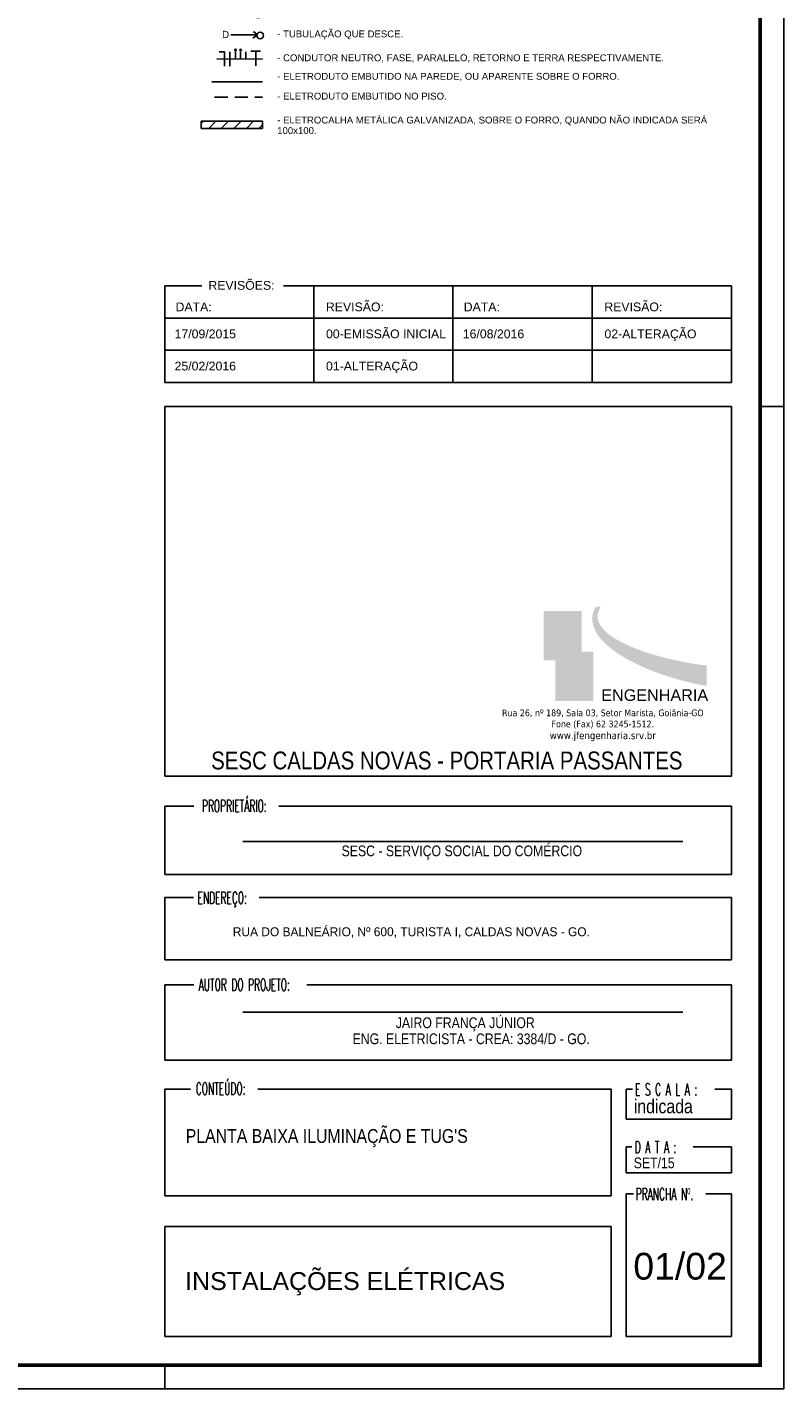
# Model space of a CAD drawing. Extents: x 86 to 137, y -215 to -185.6.
# Tile 18 of 20: x 126.2 to 137, y -215 to -195.5. Entities that reach past the tile are written whole.
import ezdxf

# ---------------------------------------------------------------- set-up
doc = ezdxf.new("R2010")
doc.units = 0
doc.header["$MEASUREMENT"] = 0
doc.linetypes.add('HIDDEN', pattern=[0.375, 0.25, -0.125])
doc.linetypes.add('HIDDEN2', pattern=[0.1875, 0.125, -0.0625])
doc.layers.get('0').update_dxf_attribs({"linetype": 'CONTINUOUS'})
doc.layers.add('01', color=7, linetype='CONTINUOUS', lineweight=20)
for name, color, linetype in [('calha', 150, 'CONTINUOUS'), ('CARIMBO', 8, 'CONTINUOUS'), ('CIRCUITOS', 2, 'CONTINUOUS'), ('LINHA', 40, 'CONTINUOUS'), ('PRANCHA', 8, 'CONTINUOUS'), ('QUADRO_DE_CIRCUITOS', 1, 'CONTINUOUS'), ('QUADROS DE CARGA', 7, 'CONTINUOUS'), ('TUB_ELETRICA', 5, 'CONTINUOUS'), ('UNIFILAR', 7, 'CONTINUOUS'), ('XX-FOLHA', 8, 'CONTINUOUS')]:
    doc.layers.add(name, color=color, linetype=linetype)
doc.styles.add('ARIAL', font='arial.ttf')
doc.styles.add('ARIAL NARROW', font='ARIALN.TTF', dxfattribs={"width": 0.7})
doc.styles.add('AVANTG MD', font='txt')
doc.styles.add('ROMANS', font='romans')
doc.styles.add('sansserif', font='sanss___.ttf')
doc.styles.add('TAHOMA', font='tahoma.ttf')
doc.styles.add('TXT', font='txt')

# ---------------------------------------------------------------- blocks, each defined once
blk = doc.blocks.new('Apwr_dettud02')
for p, q in [((-5.34, 3.97), (-0.5, 0.54)), ((-0.45, 0.5), (-1.72, 0.5)), ((-0.45, 0.5), (-0.76, 1.61))]:
    blk.add_line(p, q)
blk.add_circle((0, 0), 0.745)
blk = doc.blocks.new('Apwr_dettus03')
for p, q in [((-5.38, 4.01), (-5.07, 2.9)), ((-5.38, 4.01), (-4.11, 4.01)), ((-0.5, 0.54), (-5.34, 3.97))]:
    blk.add_line(p, q)
blk.add_circle((0, 0), 0.745)
blk = doc.blocks.new('A1 1-50')
at = {"layer": 'CARIMBO'}
h = blk.add_hatch(color=252, dxfattribs=at)
h.paths.add_polyline_path([(3833.651, 253.798), (3833.651, 253.095), (3833.819, 253.095), (3833.819, 253.217), (3834.179, 253.217), (3834.192, 253.217), (3834.192, 253.798)])
edge = h.paths.add_edge_path(flags=16)
edge.add_spline(control_points=[(3833.722, 253.296), (3833.749, 253.283), (3833.791, 253.267), (3833.845, 253.253), (3833.933, 253.296), (3833.967, 253.376), (3833.966, 253.485), (3833.971, 253.643), (3833.968, 253.718)], knot_values=[0.400702, 0.400702, 0.400702, 0.400702, 0.87075, 1.98827, 3.128187, 4.348011, 5.428169, 9.131651, 9.131651, 9.131651, 9.131651], degree=3, periodic=0)
edge.add_line((3833.968, 253.718), (3834.008, 253.718))
edge.add_spline(control_points=[(3834.008, 253.718), (3834.012, 253.642), (3834.006, 253.483), (3834.012, 253.374), (3833.98, 253.295), (3833.884, 253.221), (3833.802, 253.23), (3833.746, 253.247), (3833.7, 253.276)], knot_values=[0.400702, 0.400702, 0.400702, 0.400702, 4.104184, 5.184342, 6.404166, 7.544083, 8.661604, 9.131651, 9.131651, 9.131651, 9.131651], degree=3, periodic=0)
edge.add_line((3833.7, 253.276), (3833.722, 253.296))
h = blk.add_hatch(color=40, dxfattribs=at)
edge = h.paths.add_edge_path()
edge.add_spline(control_points=[(3833.968, 253.718), (3833.971, 253.643), (3833.966, 253.485), (3833.967, 253.376), (3833.933, 253.296), (3833.845, 253.253), (3833.791, 253.267), (3833.749, 253.283), (3833.722, 253.296)], knot_values=[0.400702, 0.400702, 0.400702, 0.400702, 4.104184, 5.184342, 6.404166, 7.544083, 8.661604, 9.131651, 9.131651, 9.131651, 9.131651], degree=3, periodic=0)
edge.add_line((3833.722, 253.296), (3833.7, 253.276))
edge.add_spline(control_points=[(3833.7, 253.276), (3833.746, 253.247), (3833.802, 253.23), (3833.884, 253.221), (3833.98, 253.295), (3834.012, 253.374), (3834.006, 253.483), (3834.012, 253.642), (3834.008, 253.718)], knot_values=[0.400702, 0.400702, 0.400702, 0.400702, 0.87075, 1.98827, 3.128187, 4.348011, 5.428169, 9.131651, 9.131651, 9.131651, 9.131651], degree=3, periodic=0)
edge.add_line((3834.008, 253.718), (3833.968, 253.718))
h = blk.add_hatch(color=251, dxfattribs=at)
edge = h.paths.add_edge_path()
edge.add_spline(control_points=[(3834.399, 253.862), (3834.322, 253.74), (3834.366, 253.507), (3834.555, 253.301), (3834.757, 253.152), (3835.078, 252.987), (3835.447, 252.851), (3835.762, 252.766), (3835.978, 252.729)], knot_values=[0.000717, 0.000717, 0.000717, 0.000717, 1.732448, 4.519062, 9.146683, 14.141697, 19.075043, 26.764517, 26.764517, 26.764517, 26.764517], degree=3, periodic=0)
edge.add_line((3835.978, 252.729), (3835.978, 253.022))
edge.add_spline(control_points=[(3835.978, 253.022), (3835.781, 253.043), (3835.489, 253.1), (3835.085, 253.21), (3834.77, 253.342), (3834.517, 253.488), (3834.394, 253.699), (3834.437, 253.801), (3834.465, 253.862)], knot_values=[0.001442, 0.001442, 0.001442, 0.001442, 7.690709, 12.624056, 17.61907, 22.246691, 25.033305, 26.764311, 26.764311, 26.764311, 26.764311], degree=3, periodic=0)
edge.add_line((3834.465, 253.862), (3834.399, 253.862))
h = blk.add_hatch(color=253, dxfattribs=at)
h.paths.add_polyline_path([(3834.359, 253.217), (3834.179, 253.217), (3833.819, 253.217), (3833.819, 252.515), (3834.359, 252.515)])
h.paths.add_polyline_path([(3834.228, 253.032), (3834.217, 253.01), (3833.986, 253.004), (3833.988, 252.852), (3834.205, 252.852), (3834.188, 252.828), (3833.988, 252.824), (3833.986, 252.602), (3833.948, 252.604), (3833.95, 252.815), (3833.895, 252.813), (3833.895, 252.85), (3833.95, 252.85), (3833.948, 252.997), (3833.915, 252.995), (3833.915, 253.033)], flags=16)
blk.add_hatch(color=40, dxfattribs=at).paths.add_polyline_path([(3833.95, 252.85), (3833.895, 252.85), (3833.895, 252.813), (3833.95, 252.815), (3833.948, 252.604), (3833.986, 252.602), (3833.988, 252.824), (3834.188, 252.828), (3834.205, 252.852), (3833.988, 252.852), (3833.986, 253.004), (3834.217, 253.01), (3834.228, 253.032), (3833.915, 253.033), (3833.915, 252.995), (3833.948, 252.997)])
at = {"layer": 'CARIMBO', "color": 8}
for p, q in [((3828.248, 258.437), (3828.776, 258.437)), ((3828.248, 258.437), (3828.248, 257.059)), ((3829.942, 258.437), (3836.33, 258.437)), ((3836.33, 258.437), (3836.33, 257.059)), ((3828.248, 257.978), (3836.33, 257.978)), ((3828.248, 257.519), (3836.33, 257.519)), ((3828.248, 257.059), (3836.33, 257.059)), ((3836.33, 257.059), (3828.387, 257.059))]:
    blk.add_line(p, q, dxfattribs=at)
at = {"layer": 'CARIMBO', "color": 8, "linetype": 'ByBlock'}
for p, q in [((3830.373, 257.059), (3830.373, 258.433)), ((3832.358, 257.059), (3832.358, 258.433)), ((3834.344, 257.059), (3834.344, 258.433))]:
    blk.add_line(p, q, dxfattribs=at)
at = {"layer": 'CARIMBO'}
for p, q in [((3828.248, 256.714), (3828.248, 251.443)), ((3836.33, 256.714), (3828.248, 256.714)), ((3836.33, 251.443), (3836.33, 256.714)), ((3836.33, 251.443), (3828.248, 251.443)), ((3828.662, 251.014), (3828.248, 251.014)), ((3828.248, 251.014), (3828.248, 250.038)), ((3836.33, 251.014), (3829.875, 251.014)), ((3836.33, 251.014), (3836.33, 250.038)), ((3835.637, 250.508), (3829.361, 250.508)), ((3836.33, 250.038), (3828.248, 250.038)), ((3828.248, 249.713), (3828.248, 248.824)), ((3828.656, 249.713), (3828.248, 249.713)), ((3836.33, 249.713), (3829.593, 249.713)), ((3836.33, 249.713), (3836.33, 248.824)), ((3836.33, 248.824), (3828.248, 248.824)), ((3828.248, 248.464), (3828.248, 247.391)), ((3828.662, 248.464), (3828.248, 248.464)), ((3836.33, 248.464), (3830.273, 248.464)), ((3836.33, 248.464), (3836.33, 247.391)), ((3835.637, 248.073), (3829.361, 248.073)), ((3836.33, 247.391), (3828.248, 247.391)), ((3828.248, 246.979), (3828.248, 245.455)), ((3828.616, 246.979), (3828.248, 246.979)), ((3834.613, 246.979), (3829.575, 246.979)), ((3834.613, 246.979), (3834.613, 245.455)), ((3834.827, 246.979), (3834.827, 246.55)), ((3834.92, 246.979), (3834.827, 246.979)), ((3836.33, 246.979), (3836.092, 246.979)), ((3836.33, 246.979), (3836.33, 246.55)), ((3836.33, 246.55), (3834.827, 246.55)), ((3834.827, 246.155), (3834.827, 245.785)), ((3834.911, 246.155), (3834.827, 246.155)), ((3836.33, 246.155), (3835.785, 246.155)), ((3836.33, 246.155), (3836.33, 245.785)), ((3836.33, 245.785), (3834.827, 245.785)), ((3834.613, 245.455), (3828.248, 245.455)), ((3834.613, 245.455), (3829.936, 245.455)), ((3834.827, 245.483), (3834.827, 243.449)), ((3834.934, 245.483), (3834.827, 245.483)), ((3836.33, 245.483), (3835.966, 245.483)), ((3836.33, 245.483), (3836.33, 243.449)), ((3836.33, 245.483), (3836.33, 243.449)), ((3828.248, 245.017), (3828.248, 243.449)), ((3834.613, 245.017), (3828.248, 245.017)), ((3834.613, 245.017), (3834.613, 243.449)), ((3834.613, 243.449), (3828.248, 243.449)), ((3828.388, 243.449), (3834.613, 243.449)), ((3834.827, 243.449), (3836.33, 243.449)), ((3836.33, 243.449), (3834.827, 243.449))]:
    blk.add_line(p, q, dxfattribs=at)
at = {"layer": 'PRANCHA'}
for p, q in [((3837.076, 242.703), (3837.076, 272.078)), ((3837.076, 256.714), (3836.739, 256.714)), ((3828.248, 242.703), (3828.248, 243.04)), ((3828.248, 242.703), (3828.248, 243.04)), ((3794.895, 242.703), (3837.076, 242.703))]:
    blk.add_line(p, q, dxfattribs=at)
at = {"layer": 'PRANCHA', "const_width": 0.0506}
blk.add_lwpolyline([(3795.739, 271.74), (3795.739, 243.04), (3836.739, 243.04), (3836.739, 271.74), (3795.739, 271.74)], dxfattribs=at)
at = {"layer": 'XX-FOLHA'}
blk.add_line((3837.076, 255.474), (3837.076, 242.703), dxfattribs=at)
at = {"color": 7, "insert": (3834.473, 252.681), "char_height": 0.1651, "width": 0.17766, "attachment_point": 1, "style": 'ARIAL'}
blk.add_mtext('ENGENHARIA', dxfattribs=at)
at = {"layer": 'CARIMBO', "color": 1, "style": 'sansserif'}
for s, p in [('REVISÕES:', (3828.869, 258.381)), ('DATA:', (3828.401, 258.074)), ('REVISÃO:', (3830.546, 258.074)), ('DATA:', (3832.511, 258.074)), ('REVISÃO:', (3834.517, 258.074))]:
    blk.add_text(s, height=0.1253, dxfattribs=at).set_placement(p)
at = {"layer": 'CARIMBO', "style": 'ROMANS', "width": 0.55}
for s, p in [('PROPRIETÁRIO:', (3828.777, 250.932)), ('ENDEREÇO:', (3828.714, 249.62)), ('AUTOR DO PROJETO:', (3828.731, 248.381)), ('CONTEÚDO:', (3828.69, 246.898)), ('E S C A L A :', (3834.954, 246.888)), ('D A T A :', (3834.949, 246.065)), ('PRANCHA Nº.', (3834.965, 245.395))]:
    blk.add_text(s, height=0.1718, dxfattribs=at).set_placement(p)
at = {"layer": 'CARIMBO', "color": 4, "style": 'ARIAL NARROW'}
for s, p in [('JAIRO FRANÇA JÚNIOR', (3831.542, 247.848)), ('ENG. ELETRICISTA - CREA: 3384/D - GO.', (3830.926, 247.619))]:
    blk.add_text(s, height=0.15272, dxfattribs=at).set_placement(p)
at = {"layer": 'CARIMBO', "style": 'ARIAL NARROW'}
blk.add_text('indicada', height=0.1973, dxfattribs=at).set_placement((3834.937, 246.633))
at = {"layer": 'CARIMBO', "color": 1, "insert": (3834.495, 252.393), "char_height": 0.09545, "width": 3.54456, "attachment_point": 2, "style": 'TAHOMA'}
blk.add_mtext('Rua 26, nº 189, Sala 03, Setor Marista, Goiânia-GO \\PFone (Fax) 62 3245-1512.\\P{\\H1.094x;www.jfengenharia.srv.br}', dxfattribs=at)

msp = doc.modelspace()

# ---------------------------------------------------------------- hatches: boundary and pattern name
at = {"layer": 'calha'}
h = msp.add_hatch(dxfattribs=at)
h.set_pattern_fill('ANSI31', color=256, scale=0.039899, style=0)
h.set_pattern_definition([(45, (-881.46106, 1192.33762), (-0.089575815, 0.089575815), [])])
h.paths.add_polyline_path([(129.538, -196.885), (128.661, -196.885), (128.661, -196.989), (129.538, -196.989)])

# ---------------------------------------------------------------- linework, layer by layer
for p, q in [((128.661, -196.885), (128.661, -196.989)), ((129.538, -196.885), (129.538, -196.989))]:
    msp.add_line(p, q, dxfattribs=at)
at = {"layer": 'CIRCUITOS'}
for p, q in [((128.994, -195.893), (128.917, -195.893)), ((128.994, -195.893), (128.994, -196.097)), ((129.073, -195.893), (129.073, -196.097)), ((129.152, -195.894), (129.152, -195.995)), ((129.225, -195.894), (129.225, -195.995)), ((129.298, -195.894), (129.298, -195.995)), ((129.371, -195.887), (129.507, -195.887)), ((129.442, -195.887), (129.442, -196.092))]:
    msp.add_line(p, q, dxfattribs=at)
at = {"layer": 'LINHA'}
msp.add_line((129.538, -195.995), (128.884, -195.997), dxfattribs=at)
for centre in [(129.152, -195.868), (129.225, -195.868)]:
    msp.add_circle(centre, 0.0111, dxfattribs=at)
at = {"layer": 'TUB_ELETRICA'}
msp.add_line((128.815, -196.323), (129.538, -196.323), dxfattribs=at)
at = {"layer": 'TUB_ELETRICA', "linetype": 'HIDDEN2', "ltscale": 1.5}
msp.add_line((128.854, -196.543), (129.538, -196.543), dxfattribs=at)
at = {"layer": 'TUB_ELETRICA', "color": 150, "linetype": 'Continuous'}
for p, q in [((128.661, -196.885), (129.538, -196.885)), ((128.661, -196.989), (129.538, -196.989))]:
    msp.add_line(p, q, dxfattribs=at)

# ---------------------------------------------------------------- block references
msp.add_blockref('A1 1-50', (-3700.104, -457.67))
at = {"layer": 'QUADRO_DE_CIRCUITOS'}
for name, p, xscale, yscale, zscale, rotation in [('Apwr_dettus03', (129.474, -195.361), 0.06300000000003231, 0.06300000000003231, 0.06300000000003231, 35.49695122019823), ('Apwr_dettud02', (129.505, -195.661), 0.0629999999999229, 0.0629999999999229, 0.0629999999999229, 35.46282400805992)]:
    msp.add_blockref(name, p, dxfattribs=dict(at, xscale=xscale, yscale=yscale, zscale=zscale, rotation=rotation))

# ---------------------------------------------------------------- texts
at = {"layer": '01', "color": 8, "style": 'ARIAL NARROW'}
msp.add_text('SET/15', height=0.1527, dxfattribs=at).set_placement((134.832, -211.821))
at = {"layer": 'CARIMBO', "color": 1, "style": 'sansserif'}
for s, height, p in [('17/09/2015', 0.1253, (128.283, -199.981)), ('00-EMISSÃO INICIAL', 0.12526, (130.443, -199.981)), ('16/08/2016', 0.1253, (132.394, -199.981)), ('02-ALTERAÇÃO', 0.12526, (134.415, -199.981)), ('25/02/2016', 0.1253, (128.283, -200.44)), ('01-ALTERAÇÃO', 0.12526, (130.443, -200.44))]:
    msp.add_text(s, height=height, dxfattribs=at).set_placement(p)
at = {"layer": 'CARIMBO', "color": 4}
for s, height, style, p in [('SESC CALDAS NOVAS - PORTARIA PASSANTES', 0.25453, 'ARIAL NARROW', (128.805, -206.131)), ('SESC - SERVIÇO SOCIAL DO COMÉRCIO', 0.15272, 'ARIAL NARROW', (130.665, -207.37)), ('RUA DO BALNEÁRIO, Nº 600, TURISTA I, CALDAS NOVAS - GO. ', 0.12726, 'AVANTG MD', (129.114, -208.511))]:
    msp.add_text(s, height=height, dxfattribs=dict(at, style=style)).set_placement(p)
at = {"layer": 'CARIMBO', "color": 150, "style": 'ARIAL NARROW'}
msp.add_text("PLANTA BAIXA ILUMINAÇÃO E TUG'S ", height=0.19726, dxfattribs=at).set_placement((128.442, -211.46))
at = {"layer": 'CARIMBO', "color": 5, "style": 'ARIAL'}
for s, height, p in [('01/02', 0.3818, (134.826, -213.41)), ('INSTALAÇÕES ELÉTRICAS', 0.25453, (128.434, -213.558))]:
    msp.add_text(s, height=height, dxfattribs=at).set_placement(p)
at = {"layer": 'QUADROS DE CARGA', "color": 7, "width": 6.23568, "attachment_point": 1, "line_spacing_factor": 0.923077, "style": 'TXT'}
for s, insert, char_height in [('{\\fArial|b0|i0|c0|p34;- TUBULAÇÃO QUE DESCE.}', (129.747, -195.59), 0.09765), ('{\\fArial|b0|i0|c0|p34;- CONDUTOR NEUTRO, FASE, PARALELO, RETORNO E TERRA RESPECTIVAMENTE.}', (129.747, -195.931), 0.09765), ('{\\fArial|b0|i0|c0|p34;- ELETRODUTO EMBUTIDO NA PAREDE, OU APARENTE SOBRE O FORRO.}', (129.747, -196.195), 0.09765), ('{\\fArial|b0|i0|c0|p34;- ELETRODUTO EMBUTIDO NO PISO.}', (129.747, -196.478), 0.09765), ('{\\fArial|b0|i0|c0|p34;- ELETROCALHA METÁLICA GALVANIZADA, SOBRE O FORRO, QUANDO NÃO INDICADA SERÁ 100x100.}', (129.747, -196.819), 0.097651)]:
    msp.add_mtext(s, dxfattribs=dict(at, insert=insert, char_height=char_height))
at = {"layer": 'UNIFILAR', "color": 1, "linetype": 'HIDDEN', "style": 'TXT'}
msp.add_text('D', height=0.103, dxfattribs=at).set_placement((128.961, -195.698))

doc.saveas('drawing.dxf')
